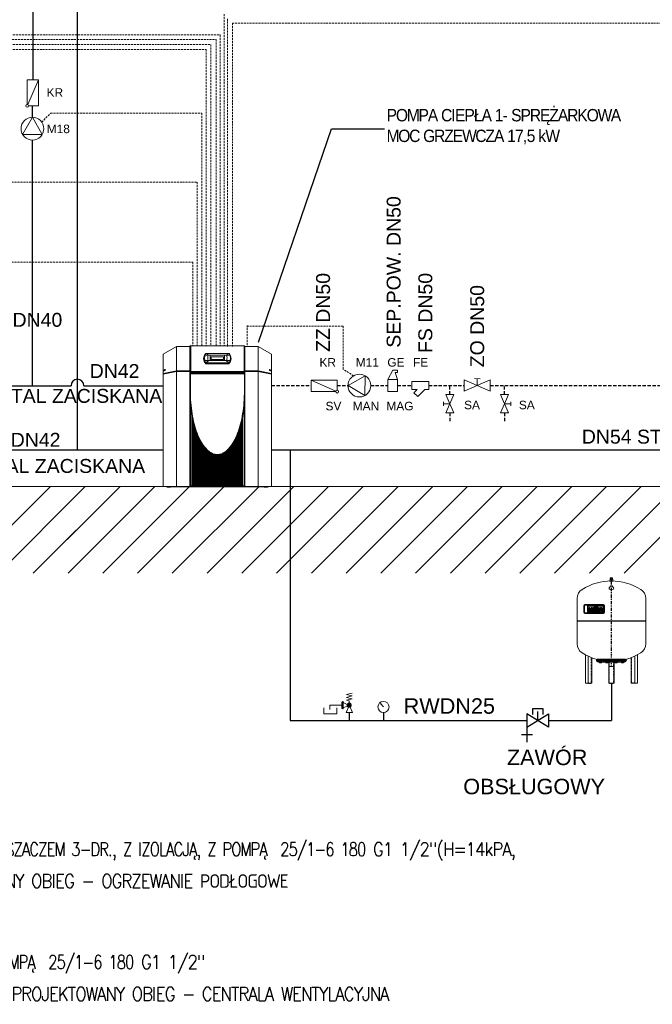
# Model space of a CAD drawing. Header units: millimetres. Extents: x -17122 to 7392, y -6480 to -3200.
# Tile 4 of 70: x -9421 to -8195, y -6480 to -4574. Entities that reach past the tile are written whole.
import ezdxf
from ezdxf import colors
from ezdxf.entities.mleader import LeaderData, LeaderLine
from ezdxf.enums import TextEntityAlignment as Align
from ezdxf.math import Vec2, Vec3

# ---------------------------------------------------------------- set-up
doc = ezdxf.new("R2010")
doc.units = ezdxf.units.MM
for name, pattern in [('DASHDOT', [20, 10, -5, 0, -5]), ('HIDDEN', [0.375, 0.25, -0.125]), ('ÈÁRKOVANÁ', [19.05, 12.7, -6.35])]:
    doc.linetypes.add(name, pattern=pattern)
for name, color, linetype in [('$ME-armatura', 7, 'Continuous'), ('CP_AXIS', 143, 'DASHDOT'), ('CP_HIDDE', 203, 'HIDDEN')]:
    doc.layers.add(name, color=color, linetype=linetype)
for name, color, linetype, lineweight in [('2', 7, 'Continuous', 9), ('CP_LOGO', 7, 'Continuous', 35), ('Linia pomocnicza', 4, 'Continuous', 9), ('OKNA', 8, 'Continuous', 9), ('Przewody elektryczne', 4, 'ÈÁRKOVANÁ', 9), ('Ruroci¹gi (wszystkie)', 1, 'Continuous', 30), ('Tekst', 7, 'Continuous', 9), ('Urz¹dzenia - Armatura', 7, 'Continuous', 9)]:
    doc.layers.add(name, color=color, linetype=linetype, lineweight=lineweight)
doc.styles.get("Standard").update_dxf_attribs({"font": 'arial.ttf'})

# ---------------------------------------------------------------- blocks, each defined once
blk = doc.blocks.new('A$C17BB0439')
at = {"color": 140, "extrusion": (0, 1, 0)}
for p, q in [((334, 946), (300, 946)), ((300, 946), (300, 942)), ((334, 942), (300, 942)), ((305, 946), (305, 960.8)), ((317, 960.8), (305, 960.8)), ((310, 971), (309, 970)), ((325, 970), (309, 970)), ((309, 970), (309, 960.8)), ((309, 942), (309, 941.9)), ((324, 971), (310, 971)), ((317, 946), (317, 960.8)), ((329, 960.8), (317, 960.8)), ((324, 971), (325, 970)), ((325, 970), (325, 960.8)), ((325, 942), (325, 941.9)), ((329, 946), (329, 960.8)), ((334, 946), (334, 942)), ((311, 897.4), (297.7, 879.3)), ((323, 897.4), (336.3, 879.3)), ((77.5, 5), (77.5, 262.8)), ((101.3, 4.5), (101.3, 251)), ((135, 5), (135, 236.7)), ((178.5, 218), (455.5, 218)), ((178.5, 218), (178.5, 214)), ((187, 223.7), (447, 223.7)), ((187, 223.7), (187, 219.7)), ((197, 195.5), (437, 195.5)), ((205.4, 195.5), (205.4, 193.9)), ((205.4, 193.9), (225.4, 193.9)), ((206.5, 193.3), (225, 193.3)), ((206.5, 193.3), (206.5, 187.5)), ((225, 187.5), (206.5, 187.5)), ((208.1, 193.9), (208.1, 193.3)), ((211.1, 193.3), (211.1, 187.5)), ((220.4, 193.3), (220.4, 187.5)), ((222.7, 193.9), (222.7, 193.3)), ((225, 193.3), (225, 187.5)), ((225.4, 195.5), (225.4, 193.9)), ((264.9, 195.5), (264.9, 193.9)), ((264.9, 193.9), (284.9, 193.9)), ((265.3, 193.3), (283.8, 193.3)), ((265.3, 193.3), (265.3, 187.5)), ((283.8, 187.5), (265.3, 187.5)), ((267.6, 193.9), (267.6, 193.3)), ((269.9, 193.3), (269.9, 187.5)), ((279.1, 193.3), (279.1, 187.5)), ((282.2, 193.9), (282.2, 193.3)), ((283.8, 193.3), (283.8, 187.5)), ((284.9, 195.5), (284.9, 193.9)), ((292, 5), (292, 189)), ((295.8, 195.5), (295.8, 155)), ((338.2, 195.5), (338.2, 155)), ((342, 5), (342, 189)), ((349.1, 195.5), (349.1, 193.9)), ((349.1, 193.9), (369.1, 193.9)), ((349.5, 193.3), (368, 193.3)), ((349.5, 193.3), (349.5, 187.5)), ((368, 187.5), (349.5, 187.5)), ((351.8, 193.9), (351.8, 193.3)), ((354.1, 193.3), (354.1, 187.5)), ((363.3, 193.3), (363.3, 187.5)), ((366.4, 193.9), (366.4, 193.3)), ((368, 193.3), (368, 187.5)), ((369.1, 195.5), (369.1, 193.9)), ((408.6, 195.5), (408.6, 193.9)), ((408.6, 193.9), (428.6, 193.9)), ((409, 193.3), (427.5, 193.3)), ((409, 193.3), (409, 187.5)), ((427.5, 187.5), (409, 187.5)), ((411.3, 193.9), (411.3, 193.3)), ((413.6, 193.3), (413.6, 187.5)), ((422.9, 193.3), (422.9, 187.5)), ((425.9, 193.9), (425.9, 193.3)), ((427.5, 193.3), (427.5, 187.5)), ((428.6, 195.5), (428.6, 193.9)), ((447, 223.7), (447, 219.7)), ((455.5, 218), (455.5, 214)), ((499, 5), (499, 236.7)), ((532.7, 4.5), (532.7, 251)), ((556.5, 5), (556.5, 262.8)), ((295.8, 155), (338.2, 155)), ((80.5, 2), (100.5, 2)), ((100.5, 0), (80.5, 0)), ((130, 0), (100.5, 0)), ((297, 0), (337, 0)), ((504, 0), (533.5, 0)), ((553.5, 2), (533.5, 2)), ((533.5, 0), (553.5, 0))]:
    blk.add_line(p, q, dxfattribs=at)
at = {"color": 140}
for p, q in [((327, 973), (307, 973)), ((307, 973), (307, 966)), ((307, 966), (309, 966)), ((309, 970), (309, 971)), ((309, 971), (310, 971)), ((325, 971), (324, 971)), ((325, 970), (325, 971)), ((327, 966), (325, 966)), ((327, 973), (327, 966)), ((0, 782), (0, 576.5)), ((634, 782), (634, 576.5)), ((634, 576.5), (0, 576.5)), ((0, 573.5), (3, 576.5)), ((0, 573.5), (0, 365)), ((634, 573.5), (0, 573.5)), ((634, 573.5), (631, 576.5)), ((634, 573.5), (634, 365))]:
    blk.add_line(p, q, dxfattribs=at)
for centre, radius, start, end in [((317, 435), 509, 57.87912, 122.12088), ((99, 782.2), 99, 122.12106, 180.13874), ((302, 875.3), 5.88, 137.20209, 211.09608), ((306, 876.5), 9.98, 205.32022, 246.83254), ((317, 900.6), 36.5, 245.56347, 294.21244), ((317, 890.5), 9.09, 48.92046, 131.07954), ((328, 876.5), 9.98, 293.16746, 334.67978), ((332, 875.3), 5.88, 328.90392, 42.79791), ((535, 782.2), 99, 359.86126, 57.87894), ((99, 364.8), 99, 179.86126, 237.87894), ((535, 364.8), 99, 302.12106, 0.13874), ((317, 712), 509, 237.87912, 302.12088), ((83.5, 5.2), 5.98, 181.79221, 240.1353), ((98.4, 4.8), 2.86, 276.51457, 353.16835), ((130, 5), 5, 270, 0), ((297, 5), 5, 180, 270), ((337, 5), 5, 270, 0), ((504, 5), 5, 180, 270), ((535.6, 4.8), 2.86, 186.83165, 263.48543), ((550.5, 5.2), 5.98, 299.8647, 358.20779)]:
    blk.add_arc(centre, radius, start, end, dxfattribs=at)
at = {"color": 140, "extrusion": (0, 0, -1)}
for centre, radius, start, end in [((-197, 214), 18.5, 270, 0), ((-196, 219.7), 9, 349.11205, 360), ((-437, 214), 18.5, 180, 270), ((-438, 219.7), 9, 180, 190.88795)]:
    blk.add_arc(centre, radius, start, end, dxfattribs=at)
at = {"layer": 'CP_AXIS', "color": 143}
blk.add_line((317, 155), (317, 971), dxfattribs=at)
at = {"layer": 'CP_HIDDE', "color": 203, "extrusion": (0, 1, 0)}
for p, q in [((132.5, 4.5), (132.5, 237.6)), ((184.5, 218), (184.5, 214)), ((192, 223.7), (192, 219.7)), ((196, 210.7), (438, 210.7)), ((197, 214.7), (437, 214.7)), ((197, 201.5), (437, 201.5)), ((208.9, 217.7), (221.9, 217.7)), ((208.9, 217.7), (208.9, 215.7)), ((210.4, 210.7), (210.4, 201.5)), ((217, 209), (417, 209)), ((217, 209), (217, 201.5)), ((220.4, 210.7), (220.4, 201.5)), ((221.9, 217.7), (221.9, 215.7)), ((236.5, 214.7), (236.5, 210.7)), ((268.4, 217.7), (281.4, 217.7)), ((268.4, 217.7), (268.4, 215.7)), ((269.9, 210.7), (269.9, 201.5)), ((279.9, 210.7), (279.9, 201.5)), ((281.4, 217.7), (281.4, 215.7)), ((292, 189), (292, 202.6)), ((294.5, 4.5), (294.5, 202.5)), ((339.5, 202.5), (339.5, 4.5)), ((342, 189), (342, 202.6)), ((352.6, 217.7), (365.6, 217.7)), ((352.6, 217.7), (352.6, 215.7)), ((354.1, 210.7), (354.1, 201.5)), ((364.1, 210.7), (364.1, 201.5)), ((365.6, 217.7), (365.6, 215.7)), ((397.5, 214.7), (397.5, 210.7)), ((412.1, 217.7), (425.1, 217.7)), ((412.1, 217.7), (412.1, 215.7)), ((413.6, 210.7), (413.6, 201.5)), ((417, 209), (417, 201.5)), ((423.6, 210.7), (423.6, 201.5)), ((425.1, 217.7), (425.1, 215.7)), ((442, 223.7), (442, 219.7)), ((449.5, 218), (449.5, 214)), ((501.5, 4.5), (501.5, 237.6)), ((100.5, 2), (130, 2)), ((100.5, 0), (100.5, 2)), ((113.5, 0), (113.5, 2)), ((337, 2), (297, 2)), ((310.5, 0), (310.5, 2)), ((323.5, 0), (323.5, 2)), ((533.5, 2), (504, 2)), ((520.5, 0), (520.5, 2)), ((533.5, 0), (533.5, 2))]:
    blk.add_line(p, q, dxfattribs=at)
at = {"layer": 'CP_HIDDE', "color": 203, "extrusion": (0, 0, -1)}
for centre, radius, start, end in [((-197, 214), 12.5, 270, 0), ((-196, 219.7), 9, 270, 349.11205), ((-197, 219.7), 5, 270, 0), ((-207.9, 215.7), 1, 180, 270), ((-222.9, 215.7), 1, 270, 360), ((-267.4, 215.7), 1, 180, 270), ((-282.4, 215.7), 1, 270, 360), ((-351.6, 215.7), 1, 180, 270), ((-366.6, 215.7), 1, 270, 360), ((-411.1, 215.7), 1, 180, 270), ((-426.1, 215.7), 1, 270, 360), ((-437, 219.7), 5, 180, 270), ((-437, 214), 12.5, 180, 270), ((-438, 219.7), 9, 190.88795, 270)]:
    blk.add_arc(centre, radius, start, end, dxfattribs=at)
at = {"layer": 'CP_HIDDE', "color": 203}
for centre, start, end in [((130, 4.5), 270, 0), ((297, 4.5), 180, 270), ((337, 4.5), 270, 0), ((504, 4.5), 180, 270)]:
    blk.add_arc(centre, 2.5, start, end, dxfattribs=at)
at = {"layer": 'CP_LOGO', "color": 83, "extrusion": (0, 1, 0)}
for p, q in [((382.9, 714.7), (382.9, 655.7)), ((558.1, 724.7), (392.9, 724.7)), ((392.9, 645.7), (558.1, 645.7)), ((568.1, 655.7), (568.1, 714.7))]:
    blk.add_line(p, q, dxfattribs=at)
at = {"layer": 'CP_LOGO', "color": 7, "extrusion": (0, 1, 0)}
for p, q in [((389.1, 709.4), (389.1, 661.4)), ((529.1, 715), (394.7, 715)), ((394.7, 655.8), (529.1, 655.8)), ((402.2, 666.1), (402.2, 686.8)), ((402.2, 666.1), (402.2, 666.1)), ((408.7, 666.1), (402.2, 666.1)), ((408.7, 685.4), (408.7, 666.1)), ((408.7, 666.1), (408.7, 666.1)), ((411.6, 696.3), (416.4, 696.3)), ((416.4, 690.2), (413.1, 690.2)), ((416.4, 696.3), (416.4, 690.2)), ((416.4, 696.3), (416.4, 696.3)), ((418.6, 677.3), (418.6, 684.9)), ((425.1, 685.1), (425.1, 683.6)), ((425.1, 683.6), (434.6, 683.6)), ((425.1, 678.7), (425.1, 677.3)), ((441.1, 678.7), (425.1, 678.7)), ((428.8, 696.3), (430.9, 696.3)), ((430.3, 690.9), (429.4, 690.9)), ((439.6, 666.1), (429.8, 666.1)), ((430.7, 671.9), (439.6, 671.9)), ((434.6, 683.6), (434.6, 685.1)), ((439.6, 671.9), (439.6, 666.1)), ((441.1, 684.7), (441.1, 678.7)), ((442.4, 696.3), (446.6, 696.3)), ((442.4, 690.6), (442.4, 696.3)), ((446.6, 690.6), (442.4, 690.6)), ((446.6, 696.3), (446.6, 700.8)), ((446.6, 666.1), (446.6, 690.6)), ((453.1, 666.1), (446.6, 666.1)), ((453.1, 699.5), (453.1, 696.3)), ((453.1, 696.3), (458.1, 696.3)), ((458.1, 690.6), (453.1, 690.6)), ((453.1, 690.6), (453.1, 666.1)), ((454.1, 708.2), (458.7, 708.2)), ((458.7, 702.1), (455.6, 702.1)), ((458.1, 696.3), (458.1, 690.6)), ((458.7, 708.2), (458.7, 702.1)), ((462.1, 708.2), (468.7, 708.2)), ((462.1, 666.1), (462.1, 708.2)), ((468.7, 666.1), (462.1, 666.1)), ((468.7, 708.2), (468.7, 666.1)), ((468.7, 666.1), (468.7, 666.1)), ((473.2, 677.3), (473.2, 684.9)), ((479.7, 685.1), (479.7, 683.6)), ((479.7, 683.6), (489.2, 683.6)), ((479.7, 678.7), (479.7, 677.3)), ((495.7, 678.7), (479.7, 678.7)), ((483.4, 696.3), (485.5, 696.3)), ((484.9, 690.9), (483.9, 690.9)), ((494.2, 666.1), (484.3, 666.1)), ((485.2, 671.9), (494.2, 671.9)), ((489.2, 683.6), (489.2, 685.1)), ((494.2, 671.9), (494.2, 666.1)), ((495.7, 684.7), (495.7, 678.7)), ((498.7, 696.3), (505.3, 696.3)), ((498.7, 690.3), (498.7, 696.3)), ((498.8, 666.1), (498.8, 671.8)), ((505.3, 666.1), (498.8, 666.1)), ((505.3, 696.3), (505.3, 689.9)), ((505.3, 672), (505.3, 666.1)), ((511, 677.8), (509.4, 677.8)), ((509.5, 684.6), (510.6, 684.6)), ((514.8, 696.3), (521.3, 696.3)), ((514.8, 689.9), (514.8, 696.3)), ((514.9, 666.1), (514.9, 672.7)), ((521.4, 666.1), (514.9, 666.1)), ((521.3, 696.3), (521.3, 690.3)), ((521.4, 671.7), (521.4, 666.1)), ((534.7, 661.4), (534.7, 709.4))]:
    blk.add_line(p, q, dxfattribs=at)
at = {"layer": 'CP_LOGO', "color": 83}
for centre, start, end in [((392.9, 714.7), 90, 180), ((392.9, 655.7), 180, 270), ((558.1, 714.7), 0, 90), ((558.1, 655.7), 270, 0)]:
    blk.add_arc(centre, 10, start, end, dxfattribs=at)
at = {"layer": 'CP_LOGO', "color": 7}
for centre, radius, start, end in [((394.7, 709.4), 5.6, 90, 180), ((394.7, 661.4), 5.6, 180, 270), ((414.3, 686.5), 12.1, 147.2606, 178.23773), ((410.4, 688.3), 7.81, 106.11739, 143.37596), ((411.6, 684.2), 12.2, 90.0504, 106.29617), ((415, 685.6), 6.26, 158.99416, 176.3238), ((418.3, 685.4), 9.59, 175.93238, 180.10771), ((412.3, 686.6), 3.42, 127.29521, 158.50757), ((412.7, 685.9), 4.22, 97.37455, 125.22266), ((413.1, 683.1), 7.02, 90.08838, 98.11124), ((435.5, 684.8), 16.9, 165.5184, 179.41357), ((434.9, 677.6), 16.3, 181.01156, 192.20606), ((428.4, 675.9), 9.56, 190.4306, 253.25485), ((428.5, 686.6), 9.7, 88.45116, 165.89282), ((435.2, 685.2), 10.1, 167.59365, 180.61208), ((430.7, 677.2), 5.61, 178.22734, 223.44249), ((431.1, 686.1), 5.88, 147.71352, 166.86593), ((429.9, 681.1), 15, 253.48403, 269.53721), ((429.2, 687.1), 3.73, 87.66712, 146.17213), ((430.5, 677.9), 6, 230.01195, 271.63285), ((430.5, 687.1), 3.73, 33.82787, 92.33288), ((431.3, 686.9), 9.46, 12.94136, 92.71466), ((428.6, 686.1), 5.88, 13.13407, 32.28648), ((424.5, 685.2), 10.1, 359.38792, 12.40635), ((424.6, 684.8), 16.5, 359.53662, 14.69447), ((456.3, 700.1), 9.69, 144.36238, 176.33539), ((453, 701.9), 6.06, 115.55693, 140.15133), ((454.2, 698.9), 9.28, 90.48041, 114.11558), ((456.8, 699.5), 3.68, 158.02718, 180.99792), ((455.1, 700.2), 1.91, 105.83517, 156.9141), ((455.6, 698.6), 3.54, 90.07291, 106.11261), ((490.1, 684.8), 16.9, 165.5184, 179.41357), ((489.5, 677.6), 16.3, 181.01156, 192.20606), ((482.9, 675.9), 9.56, 190.4306, 253.25485), ((483.1, 686.6), 9.7, 88.45116, 165.89282), ((489.8, 685.2), 10.1, 167.59365, 180.61208), ((485.3, 677.2), 5.61, 178.22734, 223.44249), ((485.6, 686.1), 5.88, 147.71352, 166.86593), ((484.5, 681.1), 15, 253.48403, 269.53721), ((483.8, 687.1), 3.73, 87.66712, 146.17213), ((485.1, 677.9), 6, 230.01195, 271.63285), ((485.1, 687.1), 3.73, 33.82787, 92.33288), ((485.9, 686.9), 9.46, 12.94136, 92.71466), ((483.2, 686.1), 5.88, 13.13407, 32.28648), ((479, 685.2), 10.1, 359.38792, 12.40635), ((479.2, 684.8), 16.5, 359.53662, 14.69447), ((513.2, 690.4), 14.5, 180.44422, 200.59836), ((513.6, 671.7), 14.8, 159.74131, 179.77956), ((508.3, 688.6), 9.23, 200.41383, 233.81358), ((508.9, 673.4), 9.84, 128.25682, 159.41174), ((514.9, 690.1), 9.67, 181.45927, 192.5475), ((514.1, 672.2), 8.73, 159.57859, 181.07883), ((510.4, 689), 5, 191.37369, 222.17322), ((509.5, 673.9), 3.85, 91.98047, 160.98789), ((509.3, 688.4), 3.8, 225.79589, 271.92531), ((510.7, 688.4), 3.8, 268.07469, 314.20411), ((510.8, 674.2), 3.64, 29.0147, 86.8568), ((509.6, 689), 5, 317.82678, 348.62631), ((507.5, 672.4), 7.4, 2.11523, 28.22654), ((505.1, 690.1), 9.67, 347.4525, 358.54073), ((511.8, 688.6), 9.23, 306.18642, 339.58617), ((511.1, 673.4), 9.84, 20.58826, 51.74318), ((498.2, 669.5), 23.4, 5.32515, 18.38846), ((506.9, 690.4), 14.5, 339.40164, 359.55578), ((529.1, 709.4), 5.6, 0, 90), ((529.1, 661.4), 5.6, 270, 0)]:
    blk.add_arc(centre, radius, start, end, dxfattribs=at)

msp = doc.modelspace()

# ---------------------------------------------------------------- hatches: boundary and pattern name
at = {"layer": 'Urz¹dzenia - Armatura'}
for points in [[(-8793.8, -5893.7), (-8794.8, -5893.7), (-8794.8, -5908.1), (-8793.8, -5908.1)], [(-8778.1, -5900.9, 1), (-8786.1, -5900.9, 1)]]:
    msp.add_hatch(color=256, dxfattribs=at).paths.add_polyline_path(points)

# ---------------------------------------------------------------- linework, layer by layer
at = {"layer": '$ME-armatura'}
for p, q in [((-8406.1, -5908.1), (-8427.1, -5908.1)), ((-8427.1, -5908.1), (-8427.1, -5918.6)), ((-8406.1, -5918.6), (-8406.1, -5908.1)), ((-8416.6, -5930.5), (-8416.6, -5913)), ((-8437.6, -5930.5), (-8437.6, -5972.5)), ((-8427.1, -5958.5), (-8448.1, -5958.5))]:
    msp.add_line(p, q, dxfattribs=at)
msp.add_lwpolyline([(-8395.6, -5917.9), (-8395.6, -5943.1), (-8437.6, -5917.9), (-8437.6, -5943.1), (-8395.6, -5917.9)], close=True, dxfattribs=at)
msp.add_line((-9089.3, -5204.9), (-9090.9, -5206.5))
at = {"layer": '2'}
for p, q in [((-9142.6, -5221.3), (-9116.8, -5206.5)), ((-9142.6, -5416.5), (-9142.6, -5221.3)), ((-9116.8, -5206.5), (-9116.8, -5416.5)), ((-9116.8, -5206.5), (-9090.9, -5206.5)), ((-9090.9, -5206.5), (-9090.9, -5416.5)), ((-9090.9, -5206.5), (-9090.9, -5416.5)), ((-8985.9, -5204.9), (-9089.3, -5204.9)), ((-9089.3, -5204.9), (-9089.3, -5254.6)), ((-9061.8, -5223.2), (-9037.6, -5223.2)), ((-9060.2, -5219.6), (-9015, -5219.6)), ((-9060.2, -5219.6), (-9053.8, -5223.2)), ((-9060.2, -5219.6), (-9037.6, -5219.6)), ((-9051.6, -5223.2), (-9051.6, -5233.6)), ((-9013.4, -5223.2), (-9037.6, -5223.2)), ((-9023.6, -5223.2), (-9023.6, -5233.6)), ((-9015, -5219.6), (-9021.4, -5223.2)), ((-8985.9, -5204.9), (-8985.9, -5258.2)), ((-8985.9, -5204.9), (-8984.3, -5206.5)), ((-8984.3, -5206.5), (-8984.3, -5416.5)), ((-8984.3, -5206.5), (-8958.5, -5206.5)), ((-8984.3, -5206.5), (-8984.3, -5416.5)), ((-8958.5, -5206.5), (-8958.5, -5416.5)), ((-8932.6, -5221.3), (-8958.5, -5206.5)), ((-8932.6, -5221.3), (-8932.6, -5416.5)), ((-9037.6, -5233.6), (-9062.1, -5233.6)), ((-9060.3, -5238), (-9053.8, -5233.6)), ((-9060.3, -5238), (-9037.6, -5238)), ((-9060.3, -5238), (-9060.3, -5239.8)), ((-9060.3, -5239.8), (-9037.6, -5239.8)), ((-9037.6, -5226), (-9049.6, -5226)), ((-9049.6, -5226), (-9049.6, -5231.4)), ((-9049.6, -5231.4), (-9037.6, -5231.4)), ((-9037.6, -5226), (-9025.6, -5226)), ((-9025.6, -5231.4), (-9037.6, -5231.4)), ((-9037.6, -5233.6), (-9013.1, -5233.6)), ((-9014.9, -5238), (-9037.6, -5238)), ((-9014.9, -5239.8), (-9037.6, -5239.8)), ((-9025.6, -5226), (-9025.6, -5231.4)), ((-9014.9, -5238), (-9021.4, -5233.6)), ((-9014.9, -5238), (-9014.9, -5239.8)), ((-9116.8, -5253.6), (-9142.6, -5258.8)), ((-9116.8, -5254.9), (-9142.6, -5260.1)), ((-9116.8, -5253.6), (-9090.9, -5253.6)), ((-9116.8, -5254.9), (-9090.9, -5254.9)), ((-9090.9, -5255.9), (-8984.3, -5255.9)), ((-9090.9, -5256.9), (-8984.3, -5256.9)), ((-9089.9, -5261.1), (-9090.9, -5261.1)), ((-9089.9, -5260.4), (-9089.9, -5293.1)), ((-9089.6, -5254.6), (-8985.6, -5254.6)), ((-9089.6, -5258.2), (-8985.6, -5258.2)), ((-9089, -5259.5), (-8986.2, -5259.5)), ((-9089, -5259.5), (-9037.6, -5259.5)), ((-9088.8, -5258.2), (-9088.8, -5259.5)), ((-8986.4, -5258.2), (-8986.4, -5259.5)), ((-8985.3, -5260.4), (-8985.3, -5293.1)), ((-8985.3, -5261.1), (-8984.3, -5261.1)), ((-8984.3, -5253.6), (-8958.5, -5253.6)), ((-8984.3, -5254.9), (-8958.5, -5254.9)), ((-8984.3, -5255.9), (-8984.3, -5256.9)), ((-8932.6, -5260.1), (-8958.5, -5254.9)), ((-8932.4, -5258.8), (-8958.2, -5253.7)), ((-9089.9, -5266.2), (-9090.9, -5266.2)), ((-8985.3, -5266.2), (-8984.3, -5266.2)), ((-9089.3, -5323.2), (-9089.3, -5416.5)), ((-8985.9, -5323.2), (-8985.9, -5416.5)), ((-9086.4, -5342.8), (-9086.4, -5416.5)), ((-9084.8, -5350.6), (-9084.8, -5416.5)), ((-9083.8, -5354.6), (-9083.8, -5416.5)), ((-8991.4, -5354.6), (-8991.4, -5416.5)), ((-8990.4, -5350.6), (-8990.4, -5416.5)), ((-8988.8, -5342.8), (-8988.8, -5416.5)), ((-9082.5, -5359.6), (-9082.5, -5416.5)), ((-9080.6, -5366.1), (-9080.6, -5416.5)), ((-9079.3, -5370), (-9079.3, -5416.5)), ((-9078.3, -5372.7), (-9078.3, -5416.5)), ((-9077, -5376.1), (-9077, -5416.5)), ((-8998.2, -5376.1), (-8998.2, -5416.5)), ((-8996.9, -5372.7), (-8996.9, -5416.5)), ((-8995.9, -5370), (-8995.9, -5416.5)), ((-8994.6, -5366.1), (-8994.6, -5416.5)), ((-8992.7, -5359.6), (-8992.7, -5416.5)), ((-9075.1, -5380.8), (-9075.1, -5416.5)), ((-9073.8, -5383.7), (-9073.8, -5416.5)), ((-9072.8, -5385.7), (-9072.8, -5416.5)), ((-9071.5, -5388.3), (-9071.5, -5416.5)), ((-9069.6, -5391.8), (-9069.6, -5416.5)), ((-9068.3, -5394), (-9068.3, -5416.5)), ((-9006.9, -5394), (-9006.9, -5416.5)), ((-9005.6, -5391.8), (-9005.6, -5416.5)), ((-9003.7, -5388.3), (-9003.7, -5416.5)), ((-9002.4, -5385.7), (-9002.4, -5416.5)), ((-9001.4, -5383.7), (-9001.4, -5416.5)), ((-9000.1, -5380.8), (-9000.1, -5416.5)), ((-9067.3, -5395.5), (-9067.3, -5416.5)), ((-9066, -5397.5), (-9066, -5416.5)), ((-9064.1, -5400.2), (-9064.1, -5416.5)), ((-9062.8, -5401.8), (-9062.8, -5416.5)), ((-9061.8, -5403), (-9061.8, -5416.5)), ((-9060.5, -5404.5), (-9060.5, -5416.5)), ((-9058.6, -5406.5), (-9058.6, -5416.5)), ((-9057.3, -5407.7), (-9057.3, -5416.5)), ((-9056.3, -5408.6), (-9056.3, -5416.5)), ((-9055.1, -5409.7), (-9055.1, -5416.5)), ((-9053.1, -5411.1), (-9053.1, -5416.5)), ((-9051.8, -5412), (-9051.8, -5416.5)), ((-9050.9, -5412.6), (-9050.9, -5416.5)), ((-9049.6, -5413.3), (-9049.6, -5416.5)), ((-9047.6, -5414.3), (-9047.6, -5416.5)), ((-9027.6, -5414.3), (-9027.6, -5416.5)), ((-9025.7, -5413.3), (-9025.7, -5416.5)), ((-9024.4, -5412.6), (-9024.4, -5416.5)), ((-9023.4, -5412), (-9023.4, -5416.5)), ((-9022.1, -5411.1), (-9022.1, -5416.5)), ((-9020.2, -5409.7), (-9020.2, -5416.5)), ((-9018.9, -5408.6), (-9018.9, -5416.5)), ((-9017.9, -5407.7), (-9017.9, -5416.5)), ((-9016.6, -5406.5), (-9016.6, -5416.5)), ((-9014.7, -5404.5), (-9014.7, -5416.5)), ((-9013.4, -5403), (-9013.4, -5416.5)), ((-9012.4, -5401.8), (-9012.4, -5416.5)), ((-9011.1, -5400.2), (-9011.1, -5416.5)), ((-9009.2, -5397.5), (-9009.2, -5416.5)), ((-9007.9, -5395.5), (-9007.9, -5416.5)), ((-9142.6, -5477.2), (-9142.6, -5416.5)), ((-9116.8, -5416.5), (-9116.8, -5477.9)), ((-9090.9, -5416.5), (-9090.9, -5477.2)), ((-9089.3, -5416.5), (-9089.3, -5477.9)), ((-9086.4, -5416.5), (-9086.4, -5477.9)), ((-9084.8, -5416.5), (-9084.8, -5477.9)), ((-9083.8, -5416.5), (-9083.8, -5477.9)), ((-9082.5, -5416.5), (-9082.5, -5477.9)), ((-9080.6, -5416.5), (-9080.6, -5477.9)), ((-9079.3, -5416.5), (-9079.3, -5477.9)), ((-9078.3, -5416.5), (-9078.3, -5477.9)), ((-9077, -5416.5), (-9077, -5477.9)), ((-9075.1, -5416.5), (-9075.1, -5477.9)), ((-9073.8, -5416.5), (-9073.8, -5477.9)), ((-9072.8, -5416.5), (-9072.8, -5477.9)), ((-9071.5, -5416.5), (-9071.5, -5477.9)), ((-9069.6, -5416.5), (-9069.6, -5477.9)), ((-9068.3, -5416.5), (-9068.3, -5477.9)), ((-9067.3, -5416.5), (-9067.3, -5477.9)), ((-9066, -5416.5), (-9066, -5477.9)), ((-9064.1, -5416.5), (-9064.1, -5477.9)), ((-9062.8, -5416.5), (-9062.8, -5477.9)), ((-9061.8, -5416.5), (-9061.8, -5477.9)), ((-9060.5, -5416.5), (-9060.5, -5477.9)), ((-9058.6, -5416.5), (-9058.6, -5477.9)), ((-9057.3, -5416.5), (-9057.3, -5477.9)), ((-9056.3, -5416.5), (-9056.3, -5477.9)), ((-9055.1, -5416.5), (-9055.1, -5477.9)), ((-9053.1, -5416.5), (-9053.1, -5477.9)), ((-9051.8, -5416.5), (-9051.8, -5477.9)), ((-9050.9, -5416.5), (-9050.9, -5477.9)), ((-9049.6, -5416.5), (-9049.6, -5477.9)), ((-9047.6, -5416.5), (-9047.6, -5477.9)), ((-9046.3, -5414.8), (-9046.3, -5416.5)), ((-9046.3, -5416.5), (-9046.3, -5477.9)), ((-9045.4, -5415.2), (-9045.4, -5416.5)), ((-9045.4, -5416.5), (-9045.4, -5477.9)), ((-9044.1, -5415.6), (-9044.1, -5416.5)), ((-9044.1, -5416.5), (-9044.1, -5477.9)), ((-9042.1, -5416), (-9042.1, -5416.5)), ((-9042.1, -5416.5), (-9042.1, -5477.9)), ((-9040.8, -5416.2), (-9040.8, -5416.5)), ((-9040.8, -5416.5), (-9040.8, -5477.9)), ((-9039.9, -5416.4), (-9039.9, -5416.5)), ((-9039.9, -5416.5), (-9039.9, -5477.9)), ((-9038.6, -5416.5), (-9038.6, -5416.5)), ((-9038.6, -5416.5), (-9038.6, -5477.9)), ((-9036.6, -5416.5), (-9036.6, -5416.5)), ((-9036.6, -5416.5), (-9036.6, -5477.9)), ((-9035.3, -5416.4), (-9035.3, -5416.5)), ((-9035.3, -5416.5), (-9035.3, -5477.9)), ((-9034.4, -5416.2), (-9034.4, -5416.5)), ((-9034.4, -5416.5), (-9034.4, -5477.9)), ((-9033.1, -5416), (-9033.1, -5416.5)), ((-9033.1, -5416.5), (-9033.1, -5477.9)), ((-9031.1, -5415.6), (-9031.1, -5416.5)), ((-9031.1, -5416.5), (-9031.1, -5477.9)), ((-9029.9, -5415.2), (-9029.9, -5416.5)), ((-9029.9, -5416.5), (-9029.9, -5477.9)), ((-9028.9, -5414.8), (-9028.9, -5416.5)), ((-9028.9, -5416.5), (-9028.9, -5477.9)), ((-9027.6, -5416.5), (-9027.6, -5477.9)), ((-9025.7, -5416.5), (-9025.7, -5477.9)), ((-9024.4, -5416.5), (-9024.4, -5477.9)), ((-9023.4, -5416.5), (-9023.4, -5477.9)), ((-9022.1, -5416.5), (-9022.1, -5477.9)), ((-9020.2, -5416.5), (-9020.2, -5477.9)), ((-9018.9, -5416.5), (-9018.9, -5477.9)), ((-9017.9, -5416.5), (-9017.9, -5477.9)), ((-9016.6, -5416.5), (-9016.6, -5477.9)), ((-9014.7, -5416.5), (-9014.7, -5477.9)), ((-9013.4, -5416.5), (-9013.4, -5477.9)), ((-9012.4, -5416.5), (-9012.4, -5477.9)), ((-9011.1, -5416.5), (-9011.1, -5477.9)), ((-9009.2, -5416.5), (-9009.2, -5477.9)), ((-9007.9, -5416.5), (-9007.9, -5477.9)), ((-9006.9, -5416.5), (-9006.9, -5477.9)), ((-9005.6, -5416.5), (-9005.6, -5477.9)), ((-9003.7, -5416.5), (-9003.7, -5477.9)), ((-9002.4, -5416.5), (-9002.4, -5477.9)), ((-9001.4, -5416.5), (-9001.4, -5477.9)), ((-9000.1, -5416.5), (-9000.1, -5477.9)), ((-8998.2, -5416.5), (-8998.2, -5477.9)), ((-8996.9, -5416.5), (-8996.9, -5477.9)), ((-8995.9, -5416.5), (-8995.9, -5477.9)), ((-8994.6, -5416.5), (-8994.6, -5477.9)), ((-8992.7, -5416.5), (-8992.7, -5477.9)), ((-8991.4, -5416.5), (-8991.4, -5477.9)), ((-8990.4, -5416.5), (-8990.4, -5477.9)), ((-8988.8, -5416.5), (-8988.8, -5477.9)), ((-8985.9, -5416.5), (-8985.9, -5477.9)), ((-8984.3, -5416.5), (-8984.3, -5477.2)), ((-8958.5, -5416.5), (-8958.5, -5477.9)), ((-8932.6, -5416.5), (-8932.6, -5477.2)), ((-9142.6, -5477.2), (-9090.9, -5477.2)), ((-9135.1, -5477.9), (-9135.1, -5477.2)), ((-9135.1, -5477.9), (-8940.2, -5477.9)), ((-9133.3, -5477.2), (-9133.3, -5477.9)), ((-9090.9, -5476.4), (-8984.3, -5476.4)), ((-9074.4, -5477.9), (-9077.7, -5477.9)), ((-8984.3, -5477.2), (-8932.6, -5477.2)), ((-8942.3, -5477.2), (-8942.3, -5477.9)), ((-8940.5, -5477.9), (-8940.5, -5477.2))]:
    msp.add_line(p, q, dxfattribs=at)
at = {"layer": '2', "color": 0}
for p, q in [((-9135.1, -5477.9), (-9135.1, -5478.7)), ((-9135.1, -5478.7), (-9128.6, -5478.7)), ((-9128.6, -5478.7), (-9128.6, -5477.9)), ((-8947, -5477.9), (-8947, -5478.7)), ((-8947, -5478.7), (-8940.5, -5478.7)), ((-8940.5, -5478.7), (-8940.5, -5477.9))]:
    msp.add_line(p, q, dxfattribs=at)
at = {"layer": '2'}
for centre, radius, start, end in [((-9049.2, -5229.8), 15, 137.5169, 222.1385), ((-9044.7, -5228.9), 18.1, 149.3429, 210.2775), ((-9035.6, -5228.5), 20.7, 165.2679, 194.3778), ((-9039.6, -5228.5), 20.7, 345.6222, 14.7321), ((-9030.5, -5228.9), 18.1, 329.7225, 30.6571), ((-9026, -5229.8), 15, 317.8615, 42.4831), ((-9089.6, -5255.9), 1.29, 90, 180), ((-9089.6, -5256.9), 1.29, 180, 270), ((-9089, -5260.4), 0.969, 90, 180), ((-8986.2, -5260.4), 0.969, 0, 90), ((-8985.6, -5255.9), 1.29, 0, 90), ((-8985.6, -5256.9), 1.29, 270, 0), ((-9135.2, -5474.3), 3.59, 235.2153, 272.6276), ((-9090.3, -5477.2), 0.646, 180, 270), ((-9085.4, -5477.2), 0.646, 270, 0), ((-9083.2, -5477.2), 0.646, 180, 270), ((-9079.9, -5477.2), 0.646, 270, 0), ((-9077.7, -5477.2), 0.646, 180, 270), ((-9074.4, -5477.2), 0.646, 270, 0), ((-9072.2, -5477.2), 0.646, 180, 270), ((-9068.9, -5477.2), 0.646, 270, 0), ((-9066.7, -5477.2), 0.646, 180, 270), ((-9063.5, -5477.2), 0.646, 270, 0), ((-9061.2, -5477.2), 0.646, 180, 270), ((-9058, -5477.2), 0.646, 270, 0), ((-9055.7, -5477.2), 0.646, 180, 270), ((-9052.5, -5477.2), 0.646, 270, 0), ((-9050.2, -5477.2), 0.646, 180, 270), ((-9047, -5477.2), 0.646, 270, 0), ((-9044.7, -5477.2), 0.646, 180, 270), ((-9041.5, -5477.2), 0.646, 270, 0), ((-9039.2, -5477.2), 0.646, 180, 270), ((-9036, -5477.2), 0.646, 270, 0), ((-9033.7, -5477.2), 0.646, 180, 270), ((-9030.5, -5477.2), 0.646, 270, 0), ((-9028.2, -5477.2), 0.646, 180, 270), ((-9025, -5477.2), 0.646, 270, 0), ((-9022.7, -5477.2), 0.646, 180, 270), ((-9019.5, -5477.2), 0.646, 270, 0), ((-9017.3, -5477.2), 0.646, 180, 270), ((-9014, -5477.2), 0.646, 270, 0), ((-9011.8, -5477.2), 0.646, 180, 270), ((-9008.5, -5477.2), 0.646, 270, 0), ((-9006.3, -5477.2), 0.646, 180, 270), ((-9003, -5477.2), 0.646, 270, 0), ((-9000.8, -5477.2), 0.646, 180, 270), ((-8997.5, -5477.2), 0.646, 270, 0), ((-8995.3, -5477.2), 0.646, 180, 270), ((-8992.1, -5477.2), 0.646, 270, 0), ((-8989.8, -5477.2), 0.646, 180, 270), ((-8984.9, -5477.2), 0.646, 270, 0), ((-8940.4, -5474.3), 3.59, 267.3724, 304.7847)]:
    msp.add_arc(centre, radius, start, end, dxfattribs=at)
msp.add_ellipse((-9139.9, -5252.2), major_axis=(-1.45, -1.13), ratio=0.455049, dxfattribs=at)
at = {"layer": '2', "extrusion": (0, 0, -1)}
msp.add_ellipse((-8935.4, -5252.2), major_axis=(1.45, -1.13), ratio=0.455049, dxfattribs=at)
at = {"layer": '2'}
msp.add_ellipse((-9037.6, -5293.1), major_axis=(0, -123.4), ratio=0.431937, start_param=4.712389, end_param=6.283185, dxfattribs=at)
at = {"layer": '2', "extrusion": (0, 0, -1)}
msp.add_ellipse((-9037.6, -5293.1), major_axis=(0, -123.4), ratio=0.431937, start_param=4.712389, end_param=6.283185, dxfattribs=at)
at = {"layer": '2'}
for points in [[(-9089.9, -5293.1), (-9089.9, -5296.7), (-9089.9, -5300.3), (-9089.5, -5311.3), (-9088.9, -5318.6), (-9087.2, -5332.8), (-9086.1, -5339.7), (-9083.3, -5353), (-9081.7, -5359.3), (-9078, -5371.2), (-9075.9, -5376.8), (-9071.3, -5386.9), (-9068.8, -5391.5), (-9064.1, -5398.7), (-9061.9, -5401.6), (-9057.4, -5406.5), (-9055, -5408.6), (-9050.3, -5411.9), (-9047.9, -5413.2), (-9043, -5415), (-9040.6, -5415.4), (-9038, -5415.5), (-9037.8, -5415.5), (-9037.6, -5415.5)], [(-8985.3, -5293.1), (-8985.3, -5296.7), (-8985.3, -5300.3), (-8985.8, -5311.3), (-8986.3, -5318.6), (-8988, -5332.8), (-8989.1, -5339.7), (-8991.9, -5353), (-8993.5, -5359.3), (-8997.3, -5371.2), (-8999.3, -5376.8), (-9003.9, -5386.9), (-9006.4, -5391.5), (-9011.1, -5398.7), (-9013.3, -5401.6), (-9017.9, -5406.5), (-9020.2, -5408.6), (-9024.9, -5411.9), (-9027.3, -5413.2), (-9032.2, -5415), (-9034.6, -5415.4), (-9037.2, -5415.5), (-9037.4, -5415.5), (-9037.6, -5415.5)]]:
    msp.add_open_spline(points, degree=3, knots=[4.712389, 4.712389, 4.712389, 4.712389, 4.801313, 4.801313, 4.980967, 4.980967, 5.16062, 5.16062, 5.340273, 5.340273, 5.519926, 5.519926, 5.69958, 5.69958, 5.842721, 5.842721, 5.985862, 5.985862, 6.129004, 6.129004, 6.272145, 6.272145, 6.283185, 6.283185, 6.283185, 6.283185], dxfattribs=at)
at = {"layer": 'Linia pomocnicza', "color": 0}
for p, q in [((-9529, -5645.3), (-9361, -5477.2)), ((-9461.7, -5645.3), (-9293.6, -5477.2)), ((-9394.3, -5645.3), (-9226.3, -5477.2)), ((-9328.8, -5579.8), (-9226.3, -5477.2)), ((-9327, -5645.3), (-9158.9, -5477.2)), ((-9327, -5645.3), (-9158.9, -5477.2)), ((-9259.6, -5645.3), (-9091.6, -5477.2)), ((-9259.6, -5645.3), (-9091.6, -5477.2)), ((-9192.3, -5645.3), (-9024.2, -5477.2)), ((-9192.3, -5645.3), (-9024.2, -5477.2)), ((-9124.9, -5645.3), (-8956.9, -5477.2)), ((-9124.9, -5645.3), (-8956.9, -5477.2)), ((-9057.6, -5645.3), (-8889.5, -5477.2)), ((-9057.6, -5645.3), (-8889.5, -5477.2)), ((-8990.2, -5645.3), (-8822.2, -5477.2)), ((-8922.9, -5645.3), (-8754.8, -5477.2)), ((-8855.5, -5645.3), (-8687.5, -5477.2)), ((-8788.2, -5645.3), (-8620.1, -5477.2)), ((-8720.8, -5645.3), (-8552.7, -5477.2)), ((-8653.4, -5645.3), (-8485.4, -5477.2)), ((-8586.1, -5645.3), (-8418, -5477.2)), ((-8518.7, -5645.3), (-8350.7, -5477.2)), ((-8451.4, -5645.3), (-8283.3, -5477.2)), ((-8384, -5645.3), (-8216, -5477.2)), ((-8316.7, -5645.3), (-8148.6, -5477.2)), ((-8249.3, -5645.3), (-8081.3, -5477.2))]:
    msp.add_line(p, q, dxfattribs=at)
at = {"layer": 'Przewody elektryczne', "color": 7, "ltscale": 0.3}
for p, q in [((-9024.7, -4562.7), (-9024.7, -5204.9)), ((-9017.7, -4571.6), (-9017.7, -5206.5)), ((-9008.2, -4580.5), (-9008.2, -5206.5)), ((-7542.5, -4580.5), (-9008.2, -4580.5)), ((-10584.2, -4612.1), (-9040.2, -4612.1)), ((-10559.1, -4603.1), (-9032, -4603.1)), ((-9040.2, -4612.1), (-9040.2, -5204.9)), ((-9032, -4603.1), (-9032, -5204.9)), ((-10742.1, -4631.3), (-9059.3, -4631.3)), ((-10599.3, -4621.8), (-9050.6, -4621.8)), ((-9059.3, -4631.3), (-9059.3, -5204.9)), ((-9050.6, -4621.8), (-9050.6, -5204.9)), ((-9378, -4771.8), (-9360.9, -4754.8)), ((-9360.9, -4754.8), (-9068, -4754.8)), ((-9068, -4754.8), (-9068, -5204.9)), ((-9487.8, -4888.2), (-9076.6, -4888.2)), ((-9076.6, -4888.2), (-9076.6, -5204.9)), ((-9487.8, -5042.9), (-9085.3, -5042.9)), ((-9085.3, -5042.9), (-9085.3, -5204.9)), ((-8979.6, -5165.4), (-8979.6, -5204.9)), ((-8794, -5167), (-8979.6, -5167)), ((-8794, -5250.2), (-8794, -5167)), ((-8773.7, -5263.1), (-8794, -5250.2))]:
    msp.add_line(p, q, dxfattribs=at)
at = {"layer": 'Ruroci¹gi (wszystkie)', "ltscale": 0.5}
for p, q in [((-9395.2, -4439.8), (-9395.2, -4689.9)), ((-9396, -4762.5), (-9396, -4748.3)), ((-9396, -4762.5), (-9396, -4748.3)), ((-9396, -4818), (-9396, -4806.5)), ((-9396, -5203.6), (-9396, -4818)), ((-9396, -5282.2), (-9396, -5203.6))]:
    msp.add_line(p, q, dxfattribs=at)
at = {"layer": 'Ruroci¹gi (wszystkie)', "color": 4, "linetype": 'ByBlock', "ltscale": 0.5}
for p, q in [((-9308.8, -5162.3), (-9308.8, -4503.7)), ((-9308.8, -5406.2), (-9308.8, -5162.3))]:
    msp.add_line(p, q, dxfattribs=at)
at = {"layer": 'Ruroci¹gi (wszystkie)'}
for p, q in [((-9396, -4762.5), (-9396, -4740.4)), ((-9396, -4762.5), (-9396, -4748.3)), ((-9511.8, -5282.2), (-9321.2, -5282.2)), ((-9296.4, -5282.2), (-9142.6, -5282.2))]:
    msp.add_line(p, q, dxfattribs=at)
at = {"layer": 'Ruroci¹gi (wszystkie)', "linetype": 'ÈÁRKOVANÁ', "ltscale": 0.5}
for p, q in [((-8932.6, -5282), (-8855.9, -5282)), ((-8805.4, -5282), (-8784.4, -5282)), ((-8740.4, -5282), (-8707.3, -5282)), ((-8688.3, -5282), (-8660.6, -5282)), ((-8627.8, -5282), (-8559.2, -5282)), ((-8587.1, -5299.4), (-8587.1, -5282)), ((-8508.8, -5282), (-7366.4, -5282)), ((-8481, -5299.4), (-8481, -5282)), ((-8587.1, -5334.7), (-8587.1, -5352.1)), ((-8481, -5334.7), (-8481, -5352.1))]:
    msp.add_line(p, q, dxfattribs=at)
at = {"layer": 'Ruroci¹gi (wszystkie)', "color": 150}
msp.add_line((-9524.2, -5406.2), (-9142.6, -5406.2), dxfattribs=at)
at = {"layer": 'Ruroci¹gi (wszystkie)', "color": 4, "ltscale": 0.5}
msp.add_line((-8932.6, -5406.1), (-7434.3, -5406.1), dxfattribs=at)
at = {"layer": 'Ruroci¹gi (wszystkie)', "color": 4, "lineweight": 30, "ltscale": 0.5}
for p, q in [((-8896.5, -5406.1), (-8896.5, -5930.5)), ((-8274, -5858.5), (-8274, -5930.5)), ((-8782.1, -5915.1), (-8782.1, -5930.5)), ((-8715.7, -5915.1), (-8715.7, -5930.5)), ((-8896.5, -5930.5), (-8437.6, -5930.5)), ((-8395.6, -5930.5), (-8274, -5930.5))]:
    msp.add_line(p, q, dxfattribs=at)
at = {"layer": 'Ruroci¹gi (wszystkie)'}
msp.add_arc((-9308.8, -5282.2), 12.4, 0, 180, dxfattribs=at)
at = {"layer": 'Tekst'}
msp.add_line((-10209.1, -5477.2), (-7235.7, -5477.2), dxfattribs=at)
at = {"layer": 'Urz¹dzenia - Armatura'}
for p, q in [((-9406.2, -4737.6), (-9406.2, -4689.9)), ((-9406.2, -4689.9), (-9384.2, -4689.9)), ((-9384.2, -4689.9), (-9405.1, -4737.8)), ((-9384.2, -4689.9), (-9384.2, -4740.4)), ((-9403.5, -4740.4), (-9384.2, -4740.4)), ((-9396, -4762.5), (-9415, -4795.5)), ((-9376.9, -4795.5), (-9396, -4762.5)), ((-9415, -4795.5), (-9376.9, -4795.5)), ((-8855.9, -5271.6), (-8805.4, -5271.6)), ((-8855.9, -5271.6), (-8808, -5292.5)), ((-8855.9, -5293.6), (-8855.9, -5271.6)), ((-8805.4, -5290.8), (-8805.4, -5271.6)), ((-8784.4, -5281.7), (-8751.2, -5263.1)), ((-8751.2, -5263.1), (-8751.7, -5301.2)), ((-8559.2, -5270.8), (-8559.3, -5292.8)), ((-8559.2, -5270.8), (-8534, -5281.9)), ((-8539.5, -5268.5), (-8528.5, -5268.6)), ((-8534, -5281.9), (-8534, -5268.6)), ((-8508.8, -5271), (-8534, -5281.9)), ((-8508.8, -5271), (-8508.9, -5293)), ((-8808.2, -5293.6), (-8855.9, -5293.6)), ((-8751.7, -5301.2), (-8784.4, -5281.7)), ((-8594.8, -5299.4), (-8579.4, -5299.4)), ((-8594.8, -5299.4), (-8587.1, -5317.1)), ((-8579.4, -5299.4), (-8587.1, -5317.1)), ((-8559.3, -5292.8), (-8534, -5281.9)), ((-8508.9, -5293), (-8534, -5281.9)), ((-8473.3, -5299.4), (-8488.7, -5299.4)), ((-8488.7, -5299.4), (-8481, -5317.1)), ((-8473.3, -5299.4), (-8481, -5317.1)), ((-8599.1, -5313.2), (-8599.1, -5320.9)), ((-8587.1, -5317.1), (-8599.1, -5317.1)), ((-8594.8, -5334.7), (-8587.1, -5317.1)), ((-8579.4, -5334.7), (-8587.1, -5317.1)), ((-8488.7, -5334.7), (-8481, -5317.1)), ((-8473.3, -5334.7), (-8481, -5317.1)), ((-8481, -5317.1), (-8468.9, -5317.1)), ((-8468.9, -5313.2), (-8468.9, -5320.9)), ((-8594.8, -5334.7), (-8579.4, -5334.7)), ((-8473.3, -5334.7), (-8488.7, -5334.7)), ((-8787.5, -5880.3), (-8776.7, -5877.6)), ((-8787.5, -5880.3), (-8776.7, -5883)), ((-8787.5, -5885.7), (-8776.7, -5883)), ((-8787.5, -5885.7), (-8776.7, -5888.4)), ((-8787.5, -5891.2), (-8776.7, -5888.4)), ((-8782.1, -5892.5), (-8787.5, -5891.2)), ((-8831.5, -5905.8), (-8831.5, -5917.4)), ((-8796.3, -5900.9), (-8819.8, -5900.9)), ((-8819.8, -5900.9), (-8819.8, -5909.3)), ((-8806.3, -5917.4), (-8806.3, -5905.8)), ((-8796.3, -5894.7), (-8794.8, -5895.4)), ((-8796.3, -5894.7), (-8796.3, -5907.1)), ((-8796.3, -5907.1), (-8794.8, -5906.4)), ((-8794.8, -5893.7), (-8794.8, -5908.1)), ((-8793.8, -5893.7), (-8794.8, -5893.7)), ((-8793.8, -5908.1), (-8794.8, -5908.1)), ((-8793.8, -5893.7), (-8793.8, -5908.1)), ((-8793.8, -5895.8), (-8785.8, -5899.3)), ((-8793.8, -5906), (-8785.8, -5902.5)), ((-8788.3, -5915.1), (-8783.7, -5904.6)), ((-8782.1, -5896.9), (-8782.1, -5892.5)), ((-8775.9, -5915.1), (-8780.5, -5904.6)), ((-8715.7, -5904.2), (-8721.4, -5897.4)), ((-8721.4, -5897.4), (-8720.6, -5899.6)), ((-8721.4, -5897.4), (-8719.4, -5898.6)), ((-8831.5, -5917.4), (-8806.3, -5917.4)), ((-8788.3, -5915.1), (-8775.9, -5915.1))]:
    msp.add_line(p, q, dxfattribs=at)
at = {"layer": 'Urz¹dzenia - Armatura', "color": 0, "linetype": 'Continuous'}
for p, q in [((-8707.3, -5270.4), (-8697.8, -5252)), ((-8697.8, -5252), (-8688.3, -5252)), ((-8688.3, -5256.6), (-8693.3, -5256.6)), ((-8693.3, -5256.6), (-8688.3, -5270.4)), ((-8688.3, -5252), (-8688.3, -5256.6)), ((-8707.3, -5270.4), (-8688.3, -5270.4)), ((-8707.3, -5293.7), (-8707.3, -5270.4)), ((-8688.3, -5270.4), (-8688.3, -5293.7)), ((-8688.3, -5293.7), (-8707.3, -5293.7))]:
    msp.add_line(p, q, dxfattribs=at)
for points in [[(-8660.6, -5274.2), (-8660.6, -5289.8)], [(-8660.6, -5274.2), (-8627.8, -5274.2)], [(-8660.6, -5284.2), (-8660.6, -5280.4), (-8660.6, -5284.2), (-8660.6, -5280.4), (-8660.6, -5284.2)], [(-8627.8, -5274.2), (-8627.8, -5289.8)], [(-8660.6, -5289.8), (-8650.6, -5289.8)], [(-8648.9, -5303.1), (-8656.7, -5295.9), (-8650.6, -5289.8)], [(-8635.6, -5289.8), (-8648.9, -5303.1)], [(-8635.6, -5289.8), (-8627.8, -5289.8)]]:
    msp.add_lwpolyline(points, dxfattribs=at)
at = {"layer": 'Urz¹dzenia - Armatura'}
for centre, radius in [((-9406.2, -4740.4), 2.75), ((-9396, -4784.5), 22), ((-8762.4, -5282), 22), ((-8805.4, -5293.6), 2.75), ((-8782.1, -5900.9), 4), ((-8715.7, -5904.2), 10.8)]:
    msp.add_circle(centre, radius, dxfattribs=at)

# ---------------------------------------------------------------- block references
at = {"layer": 'OKNA', "color": 1, "lineweight": 30, "xscale": -0.21, "yscale": 0.21, "zscale": 0.21}
msp.add_blockref('A$C17BB0439', (-8207.4, -5858.5), dxfattribs=at)

# ---------------------------------------------------------------- texts
at = {"color": 1, "lineweight": 0, "char_height": 26.25, "attachment_point": 1}
for s, insert, width in [('\\pt53.847;{\\Fsimplex|c0;\\W0.8;\\T0.9;\\C256;GRUPA  \\Fsimplex|c238;125\\Fsimplex|c0;-DN \\Fsimplex|c238;25\\Fsimplex|c0; (\\Fsimplex|c238;1\\Fsimplex|c0;") \\C0;Z MIESZACZEM 3-DR., Z IZOLACJ\\Fsimplex|c238;Ą\\Fsimplex|c0;,\\C1; \\C256;Z POMP\\Fsimplex|c238;Ą\\Fsimplex|c0;  \\Fsimplex|c238;25\\Fsimplex|c0;/\\Fsimplex|c238;1\\Fsimplex|c0;-\\Fsimplex|c238;6\\Fsimplex|c0; 180\\W0.9; \\Fsimplex|c238;G1 1/2\\C0;"\\Fsimplex|c0;(H=\\Fsimplex|c238;14\\Fsimplex|c0;kPA, Q=\\Fsimplex|c238;1\\Fsimplex|c0;,\\Fsimplex|c238;12\\Fsimplex|c0;m\\A1;\\H0.7x;\\W1;\\T1;\\S3^ ;\\A0;\\H1.4286x;\\W0.9;\\T0.9;/h).\\C1; \\Fsimplex|c238;\\C256;PROJEKTOWANY OBIEG - OGRZEWANIE PODŁOGOWE }', (-9856.4, -6166.6), 1628.463), ('\\pt53.847;{\\Fsimplex|c0;\\W0.8;\\T0.9;\\C256;GRUPA  \\Fsimplex|c238;250\\Fsimplex|c0;-DN \\Fsimplex|c238;40\\Fsimplex|c0; (\\Fsimplex|c238;2\\Fsimplex|c0;")  Z POMP\\Fsimplex|c238;Ą\\Fsimplex|c0;  \\Fsimplex|c238;25\\Fsimplex|c0;/\\Fsimplex|c238;1\\Fsimplex|c0;-\\Fsimplex|c238;6\\Fsimplex|c0; 180\\Fsimplex|c238;\\W0.9;\\C0; \\C256;G1 1/2\\C0;"\\P\\Fsimplex|c0;(H=\\Fsimplex|c238;18\\Fsimplex|c0;,\\Fsimplex|c238;9\\Fsimplex|c0;kPA, Q=\\Fsimplex|c238;1\\Fsimplex|c0;,\\Fsimplex|c238;33\\Fsimplex|c0;m\\A1;\\H0.7x;\\W1;\\T1;\\S3^ ;\\A0;\\H1.4286x;\\W0.9;\\T0.9;/h).\\C1; \\Fsimplex|c238;\\C256;PROJEKTOWANY OBIEG - CENTRALA WENTYLACYJNA}', (-9856.4, -6385.2), 1746.748)]:
    msp.add_mtext(s, dxfattribs=dict(at, insert=insert, width=width))
at = {"layer": 'Tekst'}
for s, height, p in [('KR', 16.5, (-9368.5, -4722.7)), ('M18', 16.5, (-9368.3, -4793.2)), ('ZZ DN40', 27, (-9491.1, -5168.2)), ('DN42 ', 27, (-9285, -5267.3)), ('KR', 16.5, (-8839.8, -5245.3)), ('M11', 16.5, (-8769.4, -5245.3)), ('GE', 16.5, (-8708.2, -5245.3)), ('FE', 16.5, (-8658.4, -5245.3)), ('STAL ZACISKANA', 27, (-9463.1, -5315.4)), ('SV', 16.5, (-8828, -5329.9)), ('MAN', 16.5, (-8775.3, -5329.9)), ('MAG', 16.5, (-8710.1, -5329.9)), ('SA', 16.5, (-8559.5, -5327.8)), ('SA', 16.5, (-8453.3, -5327.8)), ('DN42 ', 27, (-9438.1, -5400.5)), ('DN54 STAL ZACISKANA', 27, (-8331.3, -5394.4)), ('STAL ZACISKANA', 27, (-9496.2, -5451.1))]:
    msp.add_text(s, height=height, dxfattribs=at).set_placement(p)
for s, p in [('SEP.POW. DN50', (-8682.5, -5208.7)), ('ZZ DN50', (-8819.3, -5216.9)), ('FS DN50', (-8621.1, -5218.9)), ('ZO DN50', (-8520.6, -5246.6))]:
    msp.add_text(s, height=27, rotation=90, dxfattribs=at).set_placement(p)
for s, p in [('RWDN25', (-8588.1, -5926.4)), ('ZAWÓR ', (-8392.7, -6025.9)), ('OBSŁUGOWY', (-8423.7, -6082.3))]:
    msp.add_text(s, height=30, dxfattribs=at).set_placement(p, align=Align.BOTTOM_CENTER)

# ---------------------------------------------------------------- leaders
at = {"lineweight": 0, "ltscale": 40}
ml = msp.add_multileader_mtext('Standard', dxfattribs=at)
ml.set_content('\\A1;{\\H0.92308x;\\W0.9;\\T0.9;POMPA CIEPŁA 1- SPRĘŻARKOWA\\PMOC GRZEWCZA 17,5 kW\\H1.0833x; }', color=256)
ml.set_leader_properties()
ml.build(insert=Vec2(0, 0))
ml.multileader.update_dxf_attribs({"text_left_attachment_type": 2, "text_right_attachment_type": 2, "dogleg_length": 0.36, "arrow_head_size": 0})
ctx = ml.context
ctx.base_point, ctx.char_height, ctx.arrow_head_size, ctx.landing_gap_size, ctx.plane_origin = Vec3(-8713.7, -4784.6), 26, 0, 4, Vec3(-9529.2, -7486.3)
ctx.left_attachment, ctx.right_attachment = 2, 2
notes = []
notes.append((ctx, [(0, (1, 1, 0), (-8816.6, -4784.6), (1, 0), 102.9, [(0, [(-8957.8, -5197.7)], 0, [])])]))
ctx.mtext.insert, ctx.mtext.rotation, ctx.mtext.width, ctx.mtext.flow_direction = Vec3(-8709.7, -4746.4), 6.283185, 1497.109, 5
for ctx, leaders in notes:
    for number, flags, end, landing, length, lines in leaders:
        leader = LeaderData()
        leader.index, (leader.has_last_leader_line, leader.has_dogleg_vector, leader.attachment_direction) = number, flags
        leader.last_leader_point, leader.dogleg_vector, leader.dogleg_length = Vec3(end), Vec3(landing), length
        for number, points, colour, breaks in lines:
            line = LeaderLine()
            line.index, line.vertices, line.color, line.breaks = number, Vec3.list(points), colors.encode_raw_color(colour), breaks
            leader.lines.append(line)
        ctx.leaders.append(leader)

doc.saveas('drawing.dxf')
